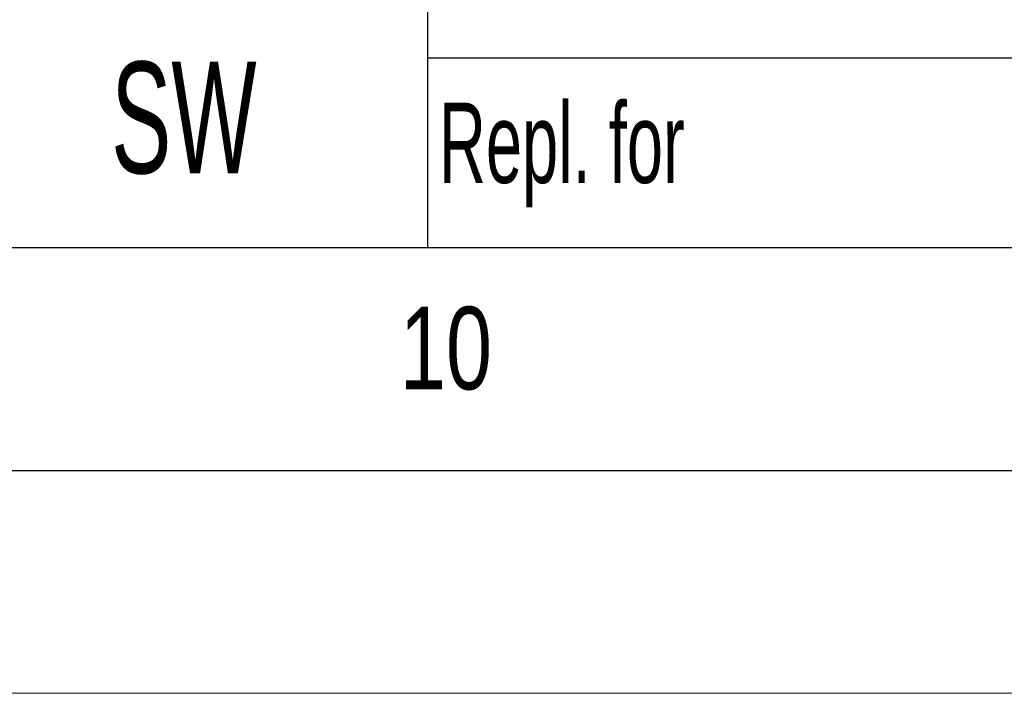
# Model space of a CAD drawing. Header units: millimetres. Extents: x 0 to 594, y 0 to 420.
# Tile 17 of 50: x 468 to 490, y 0 to 15. Entities that reach past the tile are written whole.
import ezdxf

# ---------------------------------------------------------------- set-up
doc = ezdxf.new("R2010")
doc.units = ezdxf.units.MM
doc.layers.add('FORMAT', color=7, linetype='Continuous')
doc.layers.add('SLD-0', color=7, linetype='Continuous')
doc.styles.add('SLDTEXTSTYLE0', font='TXT', dxfattribs={"width": 0.75})
doc.styles.add('SLDTEXTSTYLE1', font='TXT', dxfattribs={"width": 0.605})

msp = doc.modelspace()

# ---------------------------------------------------------------- linework, layer by layer
at = {"color": 7, "linetype": 'Continuous', "lineweight": 18}
msp.add_line((0.000041, 0.000053), (594.000041, 0.000053), dxfattribs=at)
at = {"layer": 'FORMAT'}
for p, q in [((477.400041, 10.000053), (477.400041, 18.500053)), ((477.400041, 14.250053), (584.000041, 14.250053)), ((20.000041, 10.000053), (584.000041, 10.000053)), ((399.400041, 10.000053), (584.000041, 10.000053)), ((15.000041, 5.000053), (589.000041, 5.000053))]:
    msp.add_line(p, q, dxfattribs=at)
at = {"layer": 'SLD-0'}
msp.add_line((399.400041, 10.000053), (584.000041, 10.000053), dxfattribs=at)

# ---------------------------------------------------------------- texts
at = {"color": 7, "linetype": 'Continuous', "lineweight": 0, "insert": (471.931584, 14.162106), "char_height": 2.5, "attachment_point": 2, "style": 'SLDTEXTSTYLE1'}
msp.add_mtext('SW', dxfattribs=at)
at = {"layer": 'FORMAT', "attachment_point": 1}
for s, insert, char_height, style in [('Repl. for', (477.648434, 13.243963), 1.8, 'SLDTEXTSTYLE1'), ('10', (476.77075, 8.668016), 1.8520833, 'SLDTEXTSTYLE0')]:
    msp.add_mtext(s, dxfattribs=dict(at, insert=insert, char_height=char_height, style=style))

doc.saveas('drawing.dxf')
